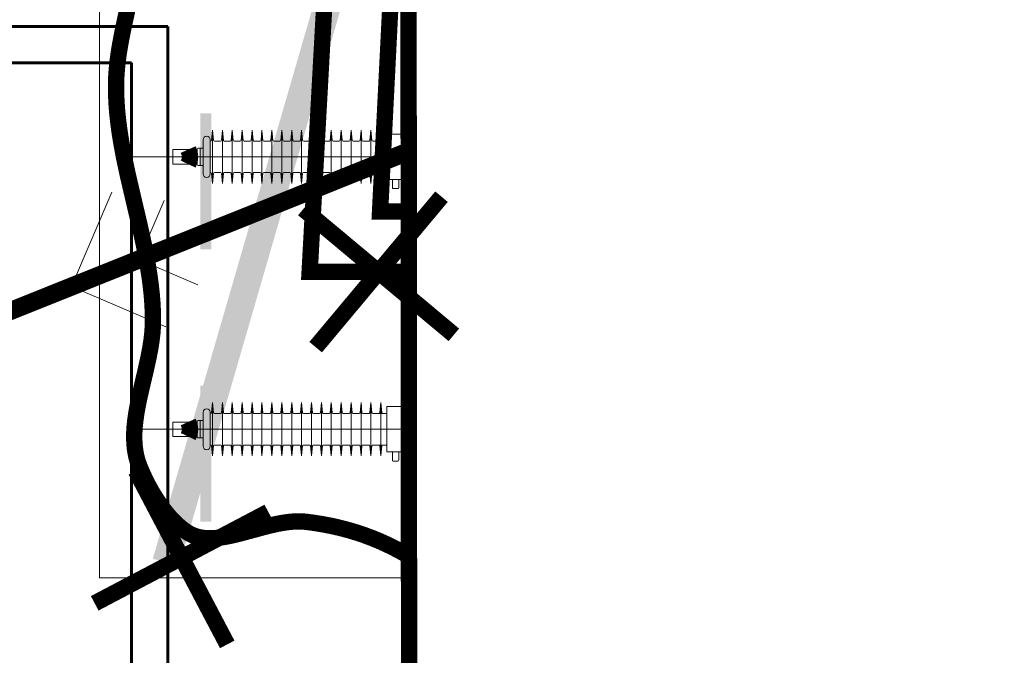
# Model space of a CAD drawing. Header units: millimetres. Extents: x 0 to 420, y 0 to 297.
# Tile 23 of 43: x 125 to 135, y 210 to 217. Entities that reach past the tile are written whole.
import ezdxf

# ---------------------------------------------------------------- set-up
doc = ezdxf.new("R2010")
doc.units = ezdxf.units.MM
for name, pattern in [('K5LT32769', [0]), ('K5LT32772', [0]), ('K5LT_AXLED', [15.063659, 10.563659, -1.5, 1.5, -1.5]), ('K5LT_BASIC', [0]), ('K5LT_THIN', [0])]:
    doc.linetypes.add(name, pattern=pattern)
for name, color, linetype, true_color in [('Демонтаж', 7, 'Continuous', 0x666666), ('План ПС', 7, 'Continuous', 0x666666), ('Существующее оборудование', 7, 'Continuous', 0x7f7f7f), ('Топосъемка', 7, 'Continuous', 0x7f7f7f)]:
    doc.layers.add(name, color=color, linetype=linetype, true_color=true_color)

# ---------------------------------------------------------------- blocks, each defined once
blk = doc.blocks.new('U63')
at = {"layer": 'Существующее оборудование', "linetype": 'K5LT_THIN', "lineweight": 18}
blk.add_line((128.894, 171.597), (128.894, 220.506), dxfattribs=at)
blk = doc.blocks.new('U71')
at = {"layer": 'Существующее оборудование', "linetype": 'K5LT_THIN', "lineweight": 18}
for p, q in [((128.897, 213.678), (128.877, 213.678)), ((128.877, 213.678), (128.877, 211.678)), ((128.897, 211.678), (128.897, 213.678)), ((128.877, 211.678), (128.897, 211.678))]:
    blk.add_line(p, q, dxfattribs=at)
blk = doc.blocks.new('U73')
at = {"layer": 'Существующее оборудование', "linetype": 'K5LT_THIN', "lineweight": 18}
for p, q in [((128.897, 216.678), (128.877, 216.678)), ((128.877, 216.678), (128.877, 214.678)), ((128.897, 214.678), (128.897, 216.678)), ((128.877, 214.678), (128.897, 214.678))]:
    blk.add_line(p, q, dxfattribs=at)
blk = doc.blocks.new('U107')
at = {"layer": 'Существующее оборудование', "linetype": 'K5LT_THIN', "lineweight": 18}
for p, q in [((125.493, 220.51), (128.9, 220.51)), ((125.493, 211.042), (125.493, 220.51)), ((128.9, 220.51), (128.9, 211.042)), ((128.9, 211.042), (125.493, 211.042))]:
    blk.add_line(p, q, dxfattribs=at)
blk = doc.blocks.new('U305')
at = {"layer": 'Топосъемка', "linetype": 'K5LT32772', "lineweight": 20}
for p, q in [((128.433, 215.552), (125.184, 214.249)), ((125.184, 214.249), (125.629, 215.289)), ((126.205, 215.197), (125.927, 214.547)), ((125.927, 214.547), (126.577, 214.269)), ((126.225, 213.804), (125.184, 214.249))]:
    blk.add_line(p, q, dxfattribs=at)
blk = doc.blocks.new('U328')
at = {"layer": 'План ПС', "linetype": 'K5LT_BASIC', "lineweight": 60}
for p, q in [((109.945, 217.112), (126.245, 217.112)), ((126.245, 217.112), (126.245, 195.712)), ((110.345, 216.712), (125.845, 216.712)), ((125.845, 216.712), (125.845, 196.112))]:
    blk.add_line(p, q, dxfattribs=at)

msp = doc.modelspace()

# ---------------------------------------------------------------- hatches: boundary and pattern name
at = {"layer": 'Топосъемка'}
for points in [[(128.624155, 218.947766), (128.336021, 219.031303), (128.322095, 218.983277), (127.658853, 216.695863), (126.871464, 213.980319), (126.094205, 211.299749), (126.08028, 211.251722), (126.368415, 211.168183), (126.396264, 211.264238), (127.159599, 213.896781), (127.946971, 216.612318), (128.596306, 218.851713)], [(126.723788, 216.158411), (126.603776, 216.158417), (126.603682, 214.658424), (126.723695, 214.658418)], [(126.723582, 213.158418), (126.603595, 213.158413), (126.603501, 211.65842), (126.723495, 211.658407)]]:
    msp.add_hatch(color=256, dxfattribs=at).paths.add_polyline_path(points)

# ---------------------------------------------------------------- linework, layer by layer
at = {"layer": 'Демонтаж', "linetype": 'K5LT_THIN', "const_width": 0.18}
for points in [[(127.73738, 215.102978), (129.394456, 213.717445), (128.565918, 214.410211), (129.258684, 215.238749), (127.873151, 213.581674)], [(125.893079, 212.219855), (126.89945, 210.308621), (126.396264, 211.264238), (127.351881, 211.767423), (125.440647, 210.761052)]]:
    msp.add_lwpolyline(points, dxfattribs=at)
at = {"layer": 'Существующее оборудование', "linetype": 'K5LT_THIN', "lineweight": 18}
for p, q in [((128.877105, 216.097641), (128.847105, 216.097641)), ((128.847105, 216.097641), (128.847105, 215.257641)), ((126.726306, 215.860167), (126.737105, 215.971912)), ((126.737105, 215.971912), (126.737105, 215.38337)), ((126.747903, 215.860167), (126.737105, 215.971912)), ((126.835323, 215.860167), (126.846122, 215.971912)), ((126.846122, 215.971912), (126.846122, 215.38337)), ((126.85692, 215.860167), (126.846122, 215.971912)), ((126.94434, 215.860167), (126.955138, 215.971912)), ((126.955138, 215.971912), (126.955138, 215.38337)), ((126.965937, 215.860167), (126.955138, 215.971912)), ((127.053357, 215.860167), (127.064155, 215.971912)), ((127.064155, 215.971912), (127.064155, 215.38337)), ((127.074953, 215.860167), (127.064155, 215.971912)), ((127.162373, 215.860167), (127.173172, 215.971912)), ((127.173172, 215.971912), (127.173172, 215.38337)), ((127.18397, 215.860167), (127.173172, 215.971912)), ((127.27139, 215.860167), (127.282189, 215.971912)), ((127.282189, 215.971912), (127.282189, 215.38337)), ((127.292987, 215.860167), (127.282189, 215.971912)), ((127.380407, 215.860167), (127.391205, 215.971912)), ((127.391205, 215.971912), (127.391205, 215.38337)), ((127.402004, 215.860167), (127.391205, 215.971912)), ((127.489424, 215.860167), (127.500222, 215.971912)), ((127.500222, 215.971912), (127.500222, 215.38337)), ((127.51102, 215.860167), (127.500222, 215.971912)), ((127.59844, 215.860167), (127.609239, 215.971912)), ((127.609239, 215.971912), (127.609239, 215.38337)), ((127.620037, 215.860167), (127.609239, 215.971912)), ((127.707457, 215.860167), (127.718256, 215.971912)), ((127.718256, 215.971912), (127.718256, 215.38337)), ((127.718256, 215.971912), (127.718256, 215.38337)), ((127.729054, 215.860167), (127.718256, 215.971912)), ((127.816474, 215.860167), (127.827272, 215.971912)), ((127.827272, 215.971912), (127.827272, 215.38337)), ((127.827272, 215.971912), (127.827272, 215.38337)), ((127.838071, 215.860167), (127.827272, 215.971912)), ((127.925491, 215.860167), (127.936289, 215.971912)), ((127.936289, 215.971912), (127.936289, 215.38337)), ((127.936289, 215.971912), (127.936289, 215.38337)), ((127.947087, 215.860167), (127.936289, 215.971912)), ((128.034507, 215.860167), (128.045306, 215.971912)), ((128.045306, 215.971912), (128.045306, 215.38337)), ((128.056104, 215.860167), (128.045306, 215.971912)), ((128.143524, 215.860167), (128.154323, 215.971912)), ((128.154323, 215.971912), (128.154323, 215.38337)), ((128.165121, 215.860167), (128.154323, 215.971912)), ((128.252541, 215.860167), (128.263339, 215.971912)), ((128.263339, 215.971912), (128.263339, 215.38337)), ((128.274138, 215.860167), (128.263339, 215.971912)), ((128.361558, 215.860167), (128.372356, 215.971912)), ((128.372356, 215.971912), (128.372356, 215.38337)), ((128.383154, 215.860167), (128.372356, 215.971912)), ((128.470574, 215.860167), (128.481373, 215.971912)), ((128.481373, 215.971912), (128.481373, 215.38337)), ((128.492171, 215.860167), (128.481373, 215.971912)), ((128.579591, 215.860167), (128.59039, 215.971912)), ((128.59039, 215.971912), (128.59039, 215.38337)), ((128.601188, 215.860167), (128.59039, 215.971912)), ((128.847105, 215.927641), (128.657105, 215.927641)), ((128.657105, 215.927641), (128.657105, 215.427641)), ((128.847105, 215.427641), (128.847105, 215.927641)), ((126.634351, 215.865165), (126.634351, 215.490117)), ((126.711683, 215.865165), (126.711683, 215.490117)), ((126.711683, 215.851129), (126.716353, 215.851129)), ((126.757857, 215.851129), (126.791613, 215.851129)), ((126.791613, 215.851129), (126.82537, 215.851129)), ((126.866874, 215.851129), (126.90063, 215.851129)), ((126.866874, 215.851129), (126.90063, 215.851129)), ((126.90063, 215.851129), (126.934386, 215.851129)), ((126.97589, 215.851129), (127.009647, 215.851129)), ((127.009647, 215.851129), (127.043403, 215.851129)), ((127.084907, 215.851129), (127.118663, 215.851129)), ((127.118663, 215.851129), (127.15242, 215.851129)), ((127.193924, 215.851129), (127.22768, 215.851129)), ((127.22768, 215.851129), (127.261437, 215.851129)), ((127.302941, 215.851129), (127.336697, 215.851129)), ((127.336697, 215.851129), (127.370453, 215.851129)), ((127.411957, 215.851129), (127.445714, 215.851129)), ((127.445714, 215.851129), (127.47947, 215.851129)), ((127.520974, 215.851129), (127.55473, 215.851129)), ((127.55473, 215.851129), (127.588487, 215.851129)), ((127.629991, 215.851129), (127.663747, 215.851129)), ((127.663747, 215.851129), (127.697504, 215.851129)), ((127.739008, 215.851129), (127.772764, 215.851129)), ((127.772764, 215.851129), (127.80652, 215.851129)), ((127.848024, 215.851129), (127.881781, 215.851129)), ((127.881781, 215.851129), (127.915537, 215.851129)), ((127.957041, 215.851129), (127.990797, 215.851129)), ((127.990797, 215.851129), (128.024554, 215.851129)), ((128.066058, 215.851129), (128.099814, 215.851129)), ((128.099814, 215.851129), (128.133571, 215.851129)), ((128.175075, 215.851129), (128.208831, 215.851129)), ((128.208831, 215.851129), (128.242587, 215.851129)), ((128.284091, 215.851129), (128.317848, 215.851129)), ((128.317848, 215.851129), (128.351604, 215.851129)), ((128.393108, 215.851129), (128.426864, 215.851129)), ((128.426864, 215.851129), (128.460621, 215.851129)), ((128.502125, 215.851129), (128.535881, 215.851129)), ((128.535881, 215.851129), (128.569638, 215.851129)), ((128.566212, 215.851129), (128.657105, 215.851129)), ((126.299351, 215.757641), (126.299351, 215.597641)), ((126.299351, 215.757641), (126.469351, 215.757641)), ((126.419935, 215.757641), (126.567736, 215.757641)), ((126.469351, 215.757641), (126.469351, 215.597641)), ((126.567736, 215.763649), (126.567736, 215.591634)), ((126.634351, 215.773649), (126.577736, 215.773649)), ((126.601043, 215.773649), (126.601043, 215.581634)), ((126.634351, 215.581634), (126.634351, 215.773649)), ((126.299351, 215.597641), (126.469351, 215.597641)), ((126.419935, 215.597641), (126.567736, 215.597641)), ((126.577736, 215.581634), (126.634351, 215.581634)), ((126.711683, 215.504153), (126.716353, 215.504153)), ((126.726306, 215.495115), (126.737105, 215.38337)), ((126.747903, 215.495115), (126.737105, 215.38337)), ((126.757857, 215.504153), (126.791613, 215.504153)), ((126.791613, 215.504153), (126.82537, 215.504153)), ((126.835323, 215.495115), (126.846122, 215.38337)), ((126.85692, 215.495115), (126.846122, 215.38337)), ((126.866874, 215.504153), (126.90063, 215.504153)), ((126.866874, 215.504153), (126.90063, 215.504153)), ((126.90063, 215.504153), (126.934386, 215.504153)), ((126.94434, 215.495115), (126.955138, 215.38337)), ((126.965937, 215.495115), (126.955138, 215.38337)), ((126.97589, 215.504153), (127.009647, 215.504153)), ((127.009647, 215.504153), (127.043403, 215.504153)), ((127.053357, 215.495115), (127.064155, 215.38337)), ((127.074953, 215.495115), (127.064155, 215.38337)), ((127.084907, 215.504153), (127.118663, 215.504153)), ((127.118663, 215.504153), (127.15242, 215.504153)), ((127.162373, 215.495115), (127.173172, 215.38337)), ((127.18397, 215.495115), (127.173172, 215.38337)), ((127.193924, 215.504153), (127.22768, 215.504153)), ((127.22768, 215.504153), (127.261437, 215.504153)), ((127.27139, 215.495115), (127.282189, 215.38337)), ((127.292987, 215.495115), (127.282189, 215.38337)), ((127.302941, 215.504153), (127.336697, 215.504153)), ((127.336697, 215.504153), (127.370453, 215.504153)), ((127.380407, 215.495115), (127.391205, 215.38337)), ((127.402004, 215.495115), (127.391205, 215.38337)), ((127.411957, 215.504153), (127.445714, 215.504153)), ((127.445714, 215.504153), (127.47947, 215.504153)), ((127.489424, 215.495115), (127.500222, 215.38337)), ((127.51102, 215.495115), (127.500222, 215.38337)), ((127.520974, 215.504153), (127.55473, 215.504153)), ((127.55473, 215.504153), (127.588487, 215.504153)), ((127.59844, 215.495115), (127.609239, 215.38337)), ((127.620037, 215.495115), (127.609239, 215.38337)), ((127.629991, 215.504153), (127.663747, 215.504153)), ((127.663747, 215.504153), (127.697504, 215.504153)), ((127.707457, 215.495115), (127.718256, 215.38337)), ((127.729054, 215.495115), (127.718256, 215.38337)), ((127.739008, 215.504153), (127.772764, 215.504153)), ((127.772764, 215.504153), (127.80652, 215.504153)), ((127.816474, 215.495115), (127.827272, 215.38337)), ((127.838071, 215.495115), (127.827272, 215.38337)), ((127.848024, 215.504153), (127.881781, 215.504153)), ((127.881781, 215.504153), (127.915537, 215.504153)), ((127.925491, 215.495115), (127.936289, 215.38337)), ((127.947087, 215.495115), (127.936289, 215.38337)), ((127.957041, 215.504153), (127.990797, 215.504153)), ((127.990797, 215.504153), (128.024554, 215.504153)), ((128.034507, 215.495115), (128.045306, 215.38337)), ((128.056104, 215.495115), (128.045306, 215.38337)), ((128.066058, 215.504153), (128.099814, 215.504153)), ((128.099814, 215.504153), (128.133571, 215.504153)), ((128.143524, 215.495115), (128.154323, 215.38337)), ((128.165121, 215.495115), (128.154323, 215.38337)), ((128.175075, 215.504153), (128.208831, 215.504153)), ((128.208831, 215.504153), (128.242587, 215.504153)), ((128.252541, 215.495115), (128.263339, 215.38337)), ((128.274138, 215.495115), (128.263339, 215.38337)), ((128.284091, 215.504153), (128.317848, 215.504153)), ((128.317848, 215.504153), (128.351604, 215.504153)), ((128.361558, 215.495115), (128.372356, 215.38337)), ((128.383154, 215.495115), (128.372356, 215.38337)), ((128.393108, 215.504153), (128.426864, 215.504153)), ((128.426864, 215.504153), (128.460621, 215.504153)), ((128.470574, 215.495115), (128.481373, 215.38337)), ((128.492171, 215.495115), (128.481373, 215.38337)), ((128.502125, 215.504153), (128.535881, 215.504153)), ((128.535881, 215.504153), (128.569638, 215.504153)), ((128.566212, 215.504153), (128.657105, 215.504153)), ((128.579591, 215.495115), (128.59039, 215.38337)), ((128.601188, 215.495115), (128.59039, 215.38337)), ((128.657105, 215.427641), (128.847105, 215.427641)), ((128.787105, 215.427641), (128.717105, 215.427641)), ((128.717105, 215.427641), (128.717105, 215.335641)), ((128.787105, 215.335641), (128.787105, 215.427641)), ((128.725105, 215.327641), (128.779105, 215.327641)), ((128.847105, 215.257641), (128.877105, 215.257641)), ((128.877105, 213.097641), (128.847105, 213.097641)), ((128.847105, 213.097641), (128.847105, 212.257641)), ((126.726306, 212.860167), (126.737105, 212.971912)), ((126.737105, 212.971912), (126.737105, 212.38337)), ((126.747903, 212.860167), (126.737105, 212.971912)), ((126.835323, 212.860167), (126.846122, 212.971912)), ((126.846122, 212.971912), (126.846122, 212.38337)), ((126.85692, 212.860167), (126.846122, 212.971912)), ((126.94434, 212.860167), (126.955138, 212.971912)), ((126.955138, 212.971912), (126.955138, 212.38337)), ((126.965937, 212.860167), (126.955138, 212.971912)), ((127.053357, 212.860167), (127.064155, 212.971912)), ((127.064155, 212.971912), (127.064155, 212.38337)), ((127.074953, 212.860167), (127.064155, 212.971912)), ((127.162373, 212.860167), (127.173172, 212.971912)), ((127.173172, 212.971912), (127.173172, 212.38337)), ((127.18397, 212.860167), (127.173172, 212.971912)), ((127.27139, 212.860167), (127.282189, 212.971912)), ((127.282189, 212.971912), (127.282189, 212.38337)), ((127.292987, 212.860167), (127.282189, 212.971912)), ((127.380407, 212.860167), (127.391205, 212.971912)), ((127.391205, 212.971912), (127.391205, 212.38337)), ((127.402004, 212.860167), (127.391205, 212.971912)), ((127.489424, 212.860167), (127.500222, 212.971912)), ((127.500222, 212.971912), (127.500222, 212.38337)), ((127.51102, 212.860167), (127.500222, 212.971912)), ((127.59844, 212.860167), (127.609239, 212.971912)), ((127.609239, 212.971912), (127.609239, 212.38337)), ((127.620037, 212.860167), (127.609239, 212.971912)), ((127.707457, 212.860167), (127.718256, 212.971912)), ((127.718256, 212.971912), (127.718256, 212.38337)), ((127.718256, 212.971912), (127.718256, 212.38337)), ((127.729054, 212.860167), (127.718256, 212.971912)), ((127.816474, 212.860167), (127.827272, 212.971912)), ((127.827272, 212.971912), (127.827272, 212.38337)), ((127.827272, 212.971912), (127.827272, 212.38337)), ((127.838071, 212.860167), (127.827272, 212.971912)), ((127.925491, 212.860167), (127.936289, 212.971912)), ((127.936289, 212.971912), (127.936289, 212.38337)), ((127.936289, 212.971912), (127.936289, 212.38337)), ((127.947087, 212.860167), (127.936289, 212.971912)), ((128.034507, 212.860167), (128.045306, 212.971912)), ((128.045306, 212.971912), (128.045306, 212.38337)), ((128.056104, 212.860167), (128.045306, 212.971912)), ((128.143524, 212.860167), (128.154323, 212.971912)), ((128.154323, 212.971912), (128.154323, 212.38337)), ((128.165121, 212.860167), (128.154323, 212.971912)), ((128.252541, 212.860167), (128.263339, 212.971912)), ((128.263339, 212.971912), (128.263339, 212.38337)), ((128.274138, 212.860167), (128.263339, 212.971912)), ((128.361558, 212.860167), (128.372356, 212.971912)), ((128.372356, 212.971912), (128.372356, 212.38337)), ((128.383154, 212.860167), (128.372356, 212.971912)), ((128.470574, 212.860167), (128.481373, 212.971912)), ((128.481373, 212.971912), (128.481373, 212.38337)), ((128.492171, 212.860167), (128.481373, 212.971912)), ((128.579591, 212.860167), (128.59039, 212.971912)), ((128.59039, 212.971912), (128.59039, 212.38337)), ((128.601188, 212.860167), (128.59039, 212.971912)), ((128.847105, 212.927641), (128.657105, 212.927641)), ((128.657105, 212.927641), (128.657105, 212.427641)), ((128.847105, 212.427641), (128.847105, 212.927641)), ((126.634351, 212.865165), (126.634351, 212.490117)), ((126.711683, 212.865165), (126.711683, 212.490117)), ((126.711683, 212.851129), (126.716353, 212.851129)), ((126.757857, 212.851129), (126.791613, 212.851129)), ((126.791613, 212.851129), (126.82537, 212.851129)), ((126.866874, 212.851129), (126.90063, 212.851129)), ((126.866874, 212.851129), (126.90063, 212.851129)), ((126.90063, 212.851129), (126.934386, 212.851129)), ((126.97589, 212.851129), (127.009647, 212.851129)), ((127.009647, 212.851129), (127.043403, 212.851129)), ((127.084907, 212.851129), (127.118663, 212.851129)), ((127.118663, 212.851129), (127.15242, 212.851129)), ((127.193924, 212.851129), (127.22768, 212.851129)), ((127.22768, 212.851129), (127.261437, 212.851129)), ((127.302941, 212.851129), (127.336697, 212.851129)), ((127.336697, 212.851129), (127.370453, 212.851129)), ((127.411957, 212.851129), (127.445714, 212.851129)), ((127.445714, 212.851129), (127.47947, 212.851129)), ((127.520974, 212.851129), (127.55473, 212.851129)), ((127.55473, 212.851129), (127.588487, 212.851129)), ((127.629991, 212.851129), (127.663747, 212.851129)), ((127.663747, 212.851129), (127.697504, 212.851129)), ((127.739008, 212.851129), (127.772764, 212.851129)), ((127.772764, 212.851129), (127.80652, 212.851129)), ((127.848024, 212.851129), (127.881781, 212.851129)), ((127.881781, 212.851129), (127.915537, 212.851129)), ((127.957041, 212.851129), (127.990797, 212.851129)), ((127.990797, 212.851129), (128.024554, 212.851129)), ((128.066058, 212.851129), (128.099814, 212.851129)), ((128.099814, 212.851129), (128.133571, 212.851129)), ((128.175075, 212.851129), (128.208831, 212.851129)), ((128.208831, 212.851129), (128.242587, 212.851129)), ((128.284091, 212.851129), (128.317848, 212.851129)), ((128.317848, 212.851129), (128.351604, 212.851129)), ((128.393108, 212.851129), (128.426864, 212.851129)), ((128.426864, 212.851129), (128.460621, 212.851129)), ((128.502125, 212.851129), (128.535881, 212.851129)), ((128.535881, 212.851129), (128.569638, 212.851129)), ((128.566212, 212.851129), (128.657105, 212.851129)), ((126.299351, 212.757641), (126.299351, 212.597641)), ((126.299351, 212.757641), (126.469351, 212.757641)), ((126.419935, 212.757641), (126.567736, 212.757641)), ((126.469351, 212.757641), (126.469351, 212.597641)), ((126.567736, 212.763649), (126.567736, 212.591634)), ((126.634351, 212.773649), (126.577736, 212.773649)), ((126.601043, 212.773649), (126.601043, 212.581634)), ((126.634351, 212.581634), (126.634351, 212.773649)), ((126.299351, 212.597641), (126.469351, 212.597641)), ((126.419935, 212.597641), (126.567736, 212.597641)), ((126.577736, 212.581634), (126.634351, 212.581634)), ((126.711683, 212.504153), (126.716353, 212.504153)), ((126.726306, 212.495115), (126.737105, 212.38337)), ((126.747903, 212.495115), (126.737105, 212.38337)), ((126.757857, 212.504153), (126.791613, 212.504153)), ((126.791613, 212.504153), (126.82537, 212.504153)), ((126.835323, 212.495115), (126.846122, 212.38337)), ((126.85692, 212.495115), (126.846122, 212.38337)), ((126.866874, 212.504153), (126.90063, 212.504153)), ((126.866874, 212.504153), (126.90063, 212.504153)), ((126.90063, 212.504153), (126.934386, 212.504153)), ((126.94434, 212.495115), (126.955138, 212.38337)), ((126.965937, 212.495115), (126.955138, 212.38337)), ((126.97589, 212.504153), (127.009647, 212.504153)), ((127.009647, 212.504153), (127.043403, 212.504153)), ((127.053357, 212.495115), (127.064155, 212.38337)), ((127.074953, 212.495115), (127.064155, 212.38337)), ((127.084907, 212.504153), (127.118663, 212.504153)), ((127.118663, 212.504153), (127.15242, 212.504153)), ((127.162373, 212.495115), (127.173172, 212.38337)), ((127.18397, 212.495115), (127.173172, 212.38337)), ((127.193924, 212.504153), (127.22768, 212.504153)), ((127.22768, 212.504153), (127.261437, 212.504153)), ((127.27139, 212.495115), (127.282189, 212.38337)), ((127.292987, 212.495115), (127.282189, 212.38337)), ((127.302941, 212.504153), (127.336697, 212.504153)), ((127.336697, 212.504153), (127.370453, 212.504153)), ((127.380407, 212.495115), (127.391205, 212.38337)), ((127.402004, 212.495115), (127.391205, 212.38337)), ((127.411957, 212.504153), (127.445714, 212.504153)), ((127.445714, 212.504153), (127.47947, 212.504153)), ((127.489424, 212.495115), (127.500222, 212.38337)), ((127.51102, 212.495115), (127.500222, 212.38337)), ((127.520974, 212.504153), (127.55473, 212.504153)), ((127.55473, 212.504153), (127.588487, 212.504153)), ((127.59844, 212.495115), (127.609239, 212.38337)), ((127.620037, 212.495115), (127.609239, 212.38337)), ((127.629991, 212.504153), (127.663747, 212.504153)), ((127.663747, 212.504153), (127.697504, 212.504153)), ((127.707457, 212.495115), (127.718256, 212.38337)), ((127.729054, 212.495115), (127.718256, 212.38337)), ((127.739008, 212.504153), (127.772764, 212.504153)), ((127.772764, 212.504153), (127.80652, 212.504153)), ((127.816474, 212.495115), (127.827272, 212.38337)), ((127.838071, 212.495115), (127.827272, 212.38337)), ((127.848024, 212.504153), (127.881781, 212.504153)), ((127.881781, 212.504153), (127.915537, 212.504153)), ((127.925491, 212.495115), (127.936289, 212.38337)), ((127.947087, 212.495115), (127.936289, 212.38337)), ((127.957041, 212.504153), (127.990797, 212.504153)), ((127.990797, 212.504153), (128.024554, 212.504153)), ((128.034507, 212.495115), (128.045306, 212.38337)), ((128.056104, 212.495115), (128.045306, 212.38337)), ((128.066058, 212.504153), (128.099814, 212.504153)), ((128.099814, 212.504153), (128.133571, 212.504153)), ((128.143524, 212.495115), (128.154323, 212.38337)), ((128.165121, 212.495115), (128.154323, 212.38337)), ((128.175075, 212.504153), (128.208831, 212.504153)), ((128.208831, 212.504153), (128.242587, 212.504153)), ((128.252541, 212.495115), (128.263339, 212.38337)), ((128.274138, 212.495115), (128.263339, 212.38337)), ((128.284091, 212.504153), (128.317848, 212.504153)), ((128.317848, 212.504153), (128.351604, 212.504153)), ((128.361558, 212.495115), (128.372356, 212.38337)), ((128.383154, 212.495115), (128.372356, 212.38337)), ((128.393108, 212.504153), (128.426864, 212.504153)), ((128.426864, 212.504153), (128.460621, 212.504153)), ((128.470574, 212.495115), (128.481373, 212.38337)), ((128.492171, 212.495115), (128.481373, 212.38337)), ((128.502125, 212.504153), (128.535881, 212.504153)), ((128.535881, 212.504153), (128.569638, 212.504153)), ((128.566212, 212.504153), (128.657105, 212.504153)), ((128.579591, 212.495115), (128.59039, 212.38337)), ((128.601188, 212.495115), (128.59039, 212.38337)), ((128.657105, 212.427641), (128.847105, 212.427641)), ((128.787105, 212.427641), (128.717105, 212.427641)), ((128.717105, 212.427641), (128.717105, 212.335641)), ((128.787105, 212.335641), (128.787105, 212.427641)), ((128.725105, 212.327641), (128.779105, 212.327641)), ((128.847105, 212.257641), (128.877105, 212.257641))]:
    msp.add_line(p, q, dxfattribs=at)
at = {"layer": 'Существующее оборудование', "linetype": 'K5LT_AXLED', "lineweight": 18}
for p, q in [((128.897105, 215.677641), (125.842356, 215.677641)), ((128.877105, 212.677641), (125.822356, 212.677641))]:
    msp.add_line(p, q, dxfattribs=at)
at = {"layer": 'Существующее оборудование', "linetype": 'K5LT_THIN', "const_width": 0.18}
for points in [[(128.89672, 211.282664), (128.819378, 211.32687), (128.740861, 211.368587), (128.661061, 211.407806), (128.579861, 211.444517), (128.497128, 211.478711), (128.412719, 211.510377), (128.326468, 211.539501), (128.238195, 211.566072), (128.147691, 211.590075), (128.054723, 211.611494), (127.959023, 211.630312), (127.860287, 211.646509), (127.771368, 211.658487), (127.726664, 211.662296), (127.679113, 211.663267), (127.628298, 211.661286), (127.573627, 211.656195), (127.514219, 211.647756), (127.44865, 211.635587), (127.374321, 211.618993), (127.28538, 211.596418), (127.169124, 211.564659), (127.02975, 211.527233), (126.942492, 211.506533), (126.873132, 211.492876), (126.813149, 211.483881), (126.759537, 211.478708), (126.710777, 211.476929), (126.665959, 211.478291), (126.624486, 211.482626), (126.585935, 211.489815), (126.549996, 211.499772), (126.51643, 211.51243), (126.485049, 211.527737), (126.480962, 211.530009), (126.458716, 211.54321), (126.427648, 211.563863), (126.391394, 211.59119), (126.354377, 211.622642), (126.316558, 211.658464), (126.277895, 211.69895), (126.238355, 211.744446), (126.197939, 211.795334), (126.156741, 211.851953), (126.115089, 211.914376), (126.073806, 211.981859), (126.034437, 212.052102), (125.998845, 212.121452), (125.968139, 212.186801), (125.942351, 212.246809), (125.928948, 212.280419), (125.913311, 212.325276), (125.900311, 212.372125), (125.889985, 212.421134), (125.882376, 212.472507), (125.87754, 212.526499), (125.875548, 212.583434), (125.87649, 212.643737), (125.880493, 212.707982), (125.887736, 212.776985), (125.898488, 212.851976), (125.913194, 212.934976), (125.932692, 213.029785), (125.958982, 213.145493), (125.994806, 213.296781), (126.031732, 213.461701), (126.052788, 213.571497), (126.066664, 213.661129), (126.075672, 213.740138), (126.080669, 213.812012), (126.082111, 213.873563), (126.080652, 213.966819), (126.075999, 214.063565), (126.068015, 214.1644), (126.056517, 214.270126), (126.041252, 214.38186), (126.021844, 214.501245), (125.9977, 214.630886), (125.967764, 214.775405), (125.929771, 214.944732), (125.878102, 215.163928), (125.803128, 215.485868), (125.763958, 215.670286), (125.736191, 215.817603), (125.715124, 215.947387), (125.69921, 216.066026), (125.687682, 216.176666), (125.680089, 216.28116), (125.676135, 216.380715), (125.675613, 216.476177), (125.675947, 216.496875), (125.678241, 216.560658), (125.683797, 216.640956), (125.69293, 216.728962), (125.705825, 216.823627), (125.722996, 216.927414), (125.745412, 217.04497), (125.775401, 217.187462), (125.816185, 217.372685)], [(126.469351, 215.757641), (126.479259, 215.735394), (126.485966, 215.713147), (126.489474, 215.6909), (126.490042, 215.677561), (126.48843, 215.655314), (126.483619, 215.633067), (126.475607, 215.61082), (126.469351, 215.597641)], [(126.469351, 212.757641), (126.479259, 212.735394), (126.485966, 212.713147), (126.489474, 212.6909), (126.490042, 212.677561), (126.48843, 212.655314), (126.483619, 212.633067), (126.475607, 212.61082), (126.469351, 212.597641)]]:
    msp.add_lwpolyline(points, dxfattribs=at)
at = {"layer": 'Существующее оборудование', "linetype": 'K5LT_THIN', "lineweight": 18}
for centre, radius, start, end in [((126.673017, 215.865165), 0.038666, 0, 180), ((126.716353, 215.861129), 0.01, 270, 354.4804247), ((126.757857, 215.861129), 0.01, 185.5195753, 270), ((126.82537, 215.861129), 0.01, 270, 354.4804247), ((126.866874, 215.861129), 0.01, 185.5195753, 270), ((126.934386, 215.861129), 0.01, 270, 354.4804247), ((126.97589, 215.861129), 0.01, 185.5195753, 270), ((127.043403, 215.861129), 0.01, 270, 354.4804247), ((127.084907, 215.861129), 0.01, 185.5195753, 270), ((127.15242, 215.861129), 0.01, 270, 354.4804247), ((127.193924, 215.861129), 0.01, 185.5195753, 270), ((127.261437, 215.861129), 0.01, 270, 354.4804247), ((127.302941, 215.861129), 0.01, 185.5195753, 270), ((127.370453, 215.861129), 0.01, 270, 354.4804247), ((127.411957, 215.861129), 0.01, 185.5195753, 270), ((127.47947, 215.861129), 0.01, 270, 354.4804247), ((127.520974, 215.861129), 0.01, 185.5195753, 270), ((127.588487, 215.861129), 0.01, 270, 354.4804247), ((127.629991, 215.861129), 0.01, 185.5195753, 270), ((127.697504, 215.861129), 0.01, 270, 354.4804247), ((127.739008, 215.861129), 0.01, 185.5195753, 270), ((127.80652, 215.861129), 0.01, 270, 354.4804247), ((127.848024, 215.861129), 0.01, 185.5195753, 270), ((127.915537, 215.861129), 0.01, 270, 354.4804247), ((127.957041, 215.861129), 0.01, 185.5195753, 270), ((128.024554, 215.861129), 0.01, 270, 354.4804247), ((128.066058, 215.861129), 0.01, 185.5195753, 270), ((128.133571, 215.861129), 0.01, 270, 354.4804247), ((128.175075, 215.861129), 0.01, 185.5195753, 270), ((128.242587, 215.861129), 0.01, 270, 354.4804247), ((128.284091, 215.861129), 0.01, 185.5195753, 270), ((128.351604, 215.861129), 0.01, 270, 354.4804247), ((128.393108, 215.861129), 0.01, 185.5195753, 270), ((128.460621, 215.861129), 0.01, 270, 354.4804247), ((128.502125, 215.861129), 0.01, 185.5195753, 270), ((128.569638, 215.861129), 0.01, 270, 354.4804247), ((128.611142, 215.861129), 0.01, 185.5195753, 270), ((126.577736, 215.763649), 0.01, 90, 180), ((126.577736, 215.591634), 0.01, 180, 270), ((126.673017, 215.490117), 0.038666, 180, 0), ((126.716353, 215.494153), 0.01, 5.5195753, 90), ((126.757857, 215.494153), 0.01, 90, 174.4804247), ((126.82537, 215.494153), 0.01, 5.5195753, 90), ((126.866874, 215.494153), 0.01, 90, 174.4804247), ((126.934386, 215.494153), 0.01, 5.5195753, 90), ((126.97589, 215.494153), 0.01, 90, 174.4804247), ((127.043403, 215.494153), 0.01, 5.5195753, 90), ((127.084907, 215.494153), 0.01, 90, 174.4804247), ((127.15242, 215.494153), 0.01, 5.5195753, 90), ((127.193924, 215.494153), 0.01, 90, 174.4804247), ((127.261437, 215.494153), 0.01, 5.5195753, 90), ((127.302941, 215.494153), 0.01, 90, 174.4804247), ((127.370453, 215.494153), 0.01, 5.5195753, 90), ((127.411957, 215.494153), 0.01, 90, 174.4804247), ((127.47947, 215.494153), 0.01, 5.5195753, 90), ((127.520974, 215.494153), 0.01, 90, 174.4804247), ((127.588487, 215.494153), 0.01, 5.5195753, 90), ((127.629991, 215.494153), 0.01, 90, 174.4804247), ((127.697504, 215.494153), 0.01, 5.5195753, 90), ((127.739008, 215.494153), 0.01, 90, 174.4804247), ((127.80652, 215.494153), 0.01, 5.5195753, 90), ((127.848024, 215.494153), 0.01, 90, 174.4804247), ((127.915537, 215.494153), 0.01, 5.5195753, 90), ((127.957041, 215.494153), 0.01, 90, 174.4804247), ((128.024554, 215.494153), 0.01, 5.5195753, 90), ((128.066058, 215.494153), 0.01, 90, 174.4804247), ((128.133571, 215.494153), 0.01, 5.5195753, 90), ((128.175075, 215.494153), 0.01, 90, 174.4804247), ((128.242587, 215.494153), 0.01, 5.5195753, 90), ((128.284091, 215.494153), 0.01, 90, 174.4804247), ((128.351604, 215.494153), 0.01, 5.5195753, 90), ((128.393108, 215.494153), 0.01, 90, 174.4804247), ((128.460621, 215.494153), 0.01, 5.5195753, 90), ((128.502125, 215.494153), 0.01, 90, 174.4804247), ((128.569638, 215.494153), 0.01, 5.5195753, 90), ((128.611142, 215.494153), 0.01, 90, 174.4804247), ((128.725105, 215.335641), 0.008, 180, 270), ((128.779105, 215.335641), 0.008, 270, 0), ((126.673017, 212.865165), 0.038666, 0, 180), ((126.716353, 212.861129), 0.01, 270, 354.4804247), ((126.757857, 212.861129), 0.01, 185.5195753, 270), ((126.82537, 212.861129), 0.01, 270, 354.4804247), ((126.866874, 212.861129), 0.01, 185.5195753, 270), ((126.934386, 212.861129), 0.01, 270, 354.4804247), ((126.97589, 212.861129), 0.01, 185.5195753, 270), ((127.043403, 212.861129), 0.01, 270, 354.4804247), ((127.084907, 212.861129), 0.01, 185.5195753, 270), ((127.15242, 212.861129), 0.01, 270, 354.4804247), ((127.193924, 212.861129), 0.01, 185.5195753, 270), ((127.261437, 212.861129), 0.01, 270, 354.4804247), ((127.302941, 212.861129), 0.01, 185.5195753, 270), ((127.370453, 212.861129), 0.01, 270, 354.4804247), ((127.411957, 212.861129), 0.01, 185.5195753, 270), ((127.47947, 212.861129), 0.01, 270, 354.4804247), ((127.520974, 212.861129), 0.01, 185.5195753, 270), ((127.588487, 212.861129), 0.01, 270, 354.4804247), ((127.629991, 212.861129), 0.01, 185.5195753, 270), ((127.697504, 212.861129), 0.01, 270, 354.4804247), ((127.739008, 212.861129), 0.01, 185.5195753, 270), ((127.80652, 212.861129), 0.01, 270, 354.4804247), ((127.848024, 212.861129), 0.01, 185.5195753, 270), ((127.915537, 212.861129), 0.01, 270, 354.4804247), ((127.957041, 212.861129), 0.01, 185.5195753, 270), ((128.024554, 212.861129), 0.01, 270, 354.4804247), ((128.066058, 212.861129), 0.01, 185.5195753, 270), ((128.133571, 212.861129), 0.01, 270, 354.4804247), ((128.175075, 212.861129), 0.01, 185.5195753, 270), ((128.242587, 212.861129), 0.01, 270, 354.4804247), ((128.284091, 212.861129), 0.01, 185.5195753, 270), ((128.351604, 212.861129), 0.01, 270, 354.4804247), ((128.393108, 212.861129), 0.01, 185.5195753, 270), ((128.460621, 212.861129), 0.01, 270, 354.4804247), ((128.502125, 212.861129), 0.01, 185.5195753, 270), ((128.569638, 212.861129), 0.01, 270, 354.4804247), ((128.611142, 212.861129), 0.01, 185.5195753, 270), ((126.577736, 212.763649), 0.01, 90, 180), ((126.577736, 212.591634), 0.01, 180, 270), ((126.673017, 212.490117), 0.038666, 180, 0), ((126.716353, 212.494153), 0.01, 5.5195753, 90), ((126.757857, 212.494153), 0.01, 90, 174.4804247), ((126.82537, 212.494153), 0.01, 5.5195753, 90), ((126.866874, 212.494153), 0.01, 90, 174.4804247), ((126.934386, 212.494153), 0.01, 5.5195753, 90), ((126.97589, 212.494153), 0.01, 90, 174.4804247), ((127.043403, 212.494153), 0.01, 5.5195753, 90), ((127.084907, 212.494153), 0.01, 90, 174.4804247), ((127.15242, 212.494153), 0.01, 5.5195753, 90), ((127.193924, 212.494153), 0.01, 90, 174.4804247), ((127.261437, 212.494153), 0.01, 5.5195753, 90), ((127.302941, 212.494153), 0.01, 90, 174.4804247), ((127.370453, 212.494153), 0.01, 5.5195753, 90), ((127.411957, 212.494153), 0.01, 90, 174.4804247), ((127.47947, 212.494153), 0.01, 5.5195753, 90), ((127.520974, 212.494153), 0.01, 90, 174.4804247), ((127.588487, 212.494153), 0.01, 5.5195753, 90), ((127.629991, 212.494153), 0.01, 90, 174.4804247), ((127.697504, 212.494153), 0.01, 5.5195753, 90), ((127.739008, 212.494153), 0.01, 90, 174.4804247), ((127.80652, 212.494153), 0.01, 5.5195753, 90), ((127.848024, 212.494153), 0.01, 90, 174.4804247), ((127.915537, 212.494153), 0.01, 5.5195753, 90), ((127.957041, 212.494153), 0.01, 90, 174.4804247), ((128.024554, 212.494153), 0.01, 5.5195753, 90), ((128.066058, 212.494153), 0.01, 90, 174.4804247), ((128.133571, 212.494153), 0.01, 5.5195753, 90), ((128.175075, 212.494153), 0.01, 90, 174.4804247), ((128.242587, 212.494153), 0.01, 5.5195753, 90), ((128.284091, 212.494153), 0.01, 90, 174.4804247), ((128.351604, 212.494153), 0.01, 5.5195753, 90), ((128.393108, 212.494153), 0.01, 90, 174.4804247), ((128.460621, 212.494153), 0.01, 5.5195753, 90), ((128.502125, 212.494153), 0.01, 90, 174.4804247), ((128.569638, 212.494153), 0.01, 5.5195753, 90), ((128.611142, 212.494153), 0.01, 90, 174.4804247), ((128.725105, 212.335641), 0.008, 180, 270), ((128.779105, 212.335641), 0.008, 270, 0)]:
    msp.add_arc(centre, radius, start, end, dxfattribs=at)
at = {"layer": 'Топосъемка', "linetype": 'K5LT32769', "const_width": 0.18}
for points in [[(128.897603, 215.076465), (128.582003, 215.076226), (128.841251, 220.252651), (121.28845, 220.148825), (121.186645, 228.721658), (120.568514, 228.714317), (120.67032, 220.141485), (110.501649, 220.020728), (110.758604, 248.348975)], [(128.898104, 214.410462), (127.806675, 214.409639), (128.088522, 219.547567), (121.582077, 219.420967), (121.56888, 219.038785), (116.032308, 218.945783), (116.099492, 214.946156), (115.366809, 214.933849), (115.299625, 218.933476), (102.123044, 218.712143), (102.079768, 204.514994), (102.024135, 190.65797), (101.590132, 190.659712), (101.645886, 204.546868), (101.093886, 204.549084), (101.150681, 218.695809), (93.796496, 218.572277)]]:
    msp.add_lwpolyline(points, dxfattribs=at)
msp.add_lwpolyline([(134.388461, 220.513938), (128.893515, 220.506265), (128.930196, 171.780086), (177.218949, 171.597194), (177.184822, 220.573702)], close=True, dxfattribs=at)
at = {"layer": 'Топосъемка', "linetype": 'K5LT32772', "const_width": 0.2}
msp.add_lwpolyline([(118.938297, 211.745074), (128.897105, 215.73761)], dxfattribs=at)

# ---------------------------------------------------------------- block references
at = {"layer": 'План ПС'}
msp.add_blockref('U328', (0, 0), dxfattribs=at)
at = {"layer": 'Существующее оборудование'}
for name in ['U107', 'U63', 'U73', 'U71']:
    msp.add_blockref(name, (0, 0), dxfattribs=at)
at = {"layer": 'Топосъемка'}
msp.add_blockref('U305', (0, 0), dxfattribs=at)

doc.saveas('drawing.dxf')
